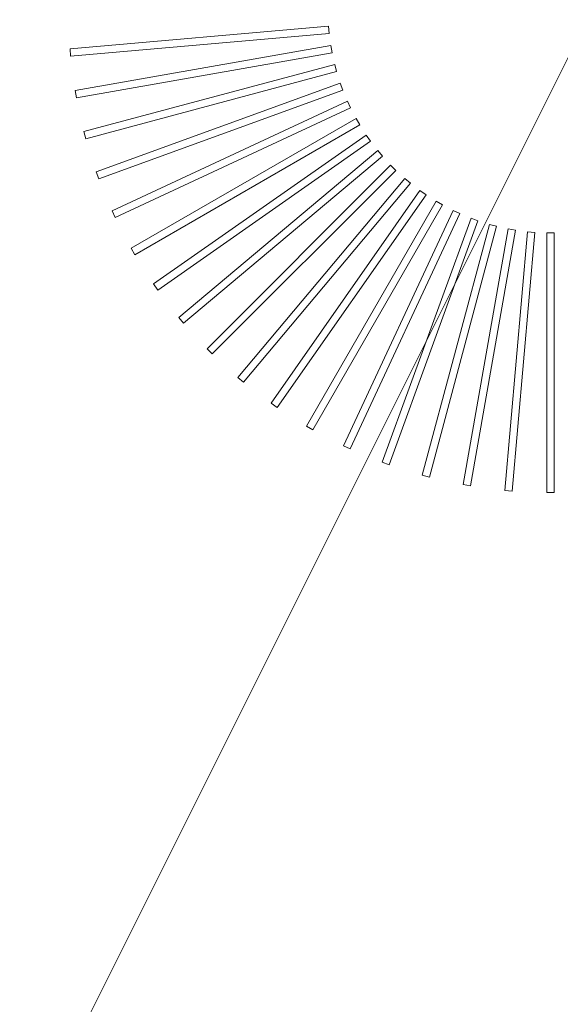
# Model space of a CAD drawing. Header units: millimetres. Extents: x -750 to 72845, y -24282 to 18874.
# Tile 142 of 154: x 70788 to 70934, y 14549 to 14815. Entities that reach past the tile are written whole.
import ezdxf

# ---------------------------------------------------------------- set-up
doc = ezdxf.new("R2010")
doc.units = ezdxf.units.MM
doc.header["$MEASUREMENT"] = 0
doc.layers.add('IRISH HOUSE_HYD AIRPORT_DRAINAGE LAYOUT 1$0$GREY SCALE', color=8, linetype='Continuous')
doc.layers.add('IRISH HOUSE_HYD AIRPORT_DRAINAGE LAYOUT 1$0$GREYSCALE', color=8, linetype='Continuous', lineweight=0)
doc.layers.add('M-MEP-ELPR-EQUIP', color=6, linetype='Continuous', lineweight=20)

# ---------------------------------------------------------------- blocks, each defined once
blk = doc.blocks.new('IRISH HOUSE_HYD AIRPORT_DRAINAGE LAYOUT 1$0$FLOOR PLAN')
at = {"layer": 'IRISH HOUSE_HYD AIRPORT_DRAINAGE LAYOUT 1$0$GREYSCALE', "color": 8, "lineweight": 0, "ltscale": 125}
blk.add_line((20176.39, 13284.48), (21172.83, 15278.36), dxfattribs=at)
at = {"layer": 'IRISH HOUSE_HYD AIRPORT_DRAINAGE LAYOUT 1$0$GREYSCALE', "color": 8, "lineweight": 0}
for p, q in [((20871.53, 14813.4), (20801.63, 14807.28)), ((20871.53, 14813.4, 902.48), (20801.63, 14807.28, 902.48)), ((20801.8, 14805.29), (20871.7, 14811.4)), ((20801.8, 14805.29, 902.48), (20871.7, 14811.4, 902.48)), ((20871.7, 14811.4), (20871.53, 14813.4)), ((20871.7, 14811.4, 902.48), (20871.53, 14813.4, 902.48)), ((20801.63, 14807.28), (20801.8, 14805.29)), ((20801.63, 14807.28, 902.48), (20801.8, 14805.29, 902.48)), ((20872.13, 14808.18), (20803.02, 14796)), ((20872.13, 14808.18, 902.48), (20803.02, 14796, 902.48)), ((20803.37, 14794.03), (20872.47, 14806.21)), ((20803.37, 14794.03, 902.48), (20872.47, 14806.21, 902.48)), ((20872.47, 14806.21), (20872.13, 14808.18)), ((20872.47, 14806.21, 902.48), (20872.13, 14808.18, 902.48)), ((20873.18, 14803.04), (20805.4, 14784.88)), ((20873.18, 14803.04, 902.48), (20805.4, 14784.88, 902.48)), ((20873.7, 14801.11), (20873.18, 14803.04)), ((20873.7, 14801.11, 902.48), (20873.18, 14803.04, 902.48)), ((20805.92, 14782.95), (20873.7, 14801.11)), ((20805.92, 14782.95, 902.48), (20873.7, 14801.11, 902.48)), ((20874.67, 14798.01), (20808.73, 14774.01)), ((20874.67, 14798.01, 902.48), (20808.73, 14774.01, 902.48)), ((20875.36, 14796.13), (20874.67, 14798.01)), ((20875.36, 14796.13, 902.48), (20874.67, 14798.01, 902.48)), ((20803.02, 14796), (20803.37, 14794.03)), ((20803.02, 14796, 902.48), (20803.37, 14794.03, 902.48)), ((20809.42, 14772.13), (20875.36, 14796.13)), ((20809.42, 14772.13, 902.48), (20875.36, 14796.13, 902.48)), ((20876.6, 14793.13), (20813, 14763.48)), ((20876.6, 14793.13, 902.48), (20813, 14763.48, 902.48)), ((20877.45, 14791.31), (20876.6, 14793.13)), ((20877.45, 14791.31, 902.48), (20876.6, 14793.13, 902.48)), ((20813.85, 14761.66), (20877.45, 14791.31)), ((20813.85, 14761.66, 902.48), (20877.45, 14791.31, 902.48)), ((20878.94, 14788.44), (20818.18, 14753.35)), ((20878.94, 14788.44, 902.48), (20818.18, 14753.35, 902.48)), ((20879.95, 14786.7), (20878.94, 14788.44)), ((20879.95, 14786.7, 902.48), (20878.94, 14788.44, 902.48)), ((20805.4, 14784.88), (20805.92, 14782.95)), ((20805.4, 14784.88, 902.48), (20805.92, 14782.95, 902.48)), ((20819.18, 14751.62), (20879.95, 14786.7)), ((20819.18, 14751.62, 902.48), (20879.95, 14786.7, 902.48)), ((20881.69, 14783.96), (20824.21, 14743.72)), ((20881.69, 14783.96, 902.48), (20824.21, 14743.72, 902.48)), ((20825.36, 14742.07), (20882.84, 14782.32)), ((20825.36, 14742.07, 902.48), (20882.84, 14782.32, 902.48)), ((20882.84, 14782.32), (20881.69, 14783.96)), ((20882.84, 14782.32, 902.48), (20881.69, 14783.96, 902.48)), ((20884.81, 14779.75), (20831.06, 14734.64)), ((20884.81, 14779.75, 902.48), (20831.06, 14734.64, 902.48)), ((20886.1, 14778.21), (20884.81, 14779.75)), ((20886.1, 14778.21, 902.48), (20884.81, 14779.75, 902.48)), ((20832.35, 14733.11), (20886.1, 14778.21)), ((20832.35, 14733.11, 902.48), (20886.1, 14778.21, 902.48)), ((20808.73, 14774.01), (20809.42, 14772.13)), ((20808.73, 14774.01, 902.48), (20809.42, 14772.13, 902.48)), ((20888.29, 14775.82), (20838.68, 14726.2)), ((20888.29, 14775.82, 902.48), (20838.68, 14726.2, 902.48)), ((20840.09, 14724.79), (20889.71, 14774.4)), ((20840.09, 14724.79, 902.48), (20889.71, 14774.4, 902.48)), ((20889.71, 14774.4), (20888.29, 14775.82)), ((20889.71, 14774.4, 902.48), (20888.29, 14775.82, 902.48)), ((20892.1, 14772.21), (20847, 14718.46)), ((20892.1, 14772.21, 902.48), (20847, 14718.46, 902.48)), ((20893.64, 14770.92), (20892.1, 14772.21)), ((20893.64, 14770.92, 902.48), (20892.1, 14772.21, 902.48)), ((20848.54, 14717.17), (20893.64, 14770.92)), ((20848.54, 14717.17, 902.48), (20893.64, 14770.92, 902.48)), ((20896.21, 14768.95), (20855.97, 14711.47)), ((20896.21, 14768.95, 902.48), (20855.97, 14711.47, 902.48)), ((20897.86, 14767.8), (20896.21, 14768.95)), ((20897.86, 14767.8, 902.48), (20896.21, 14768.95, 902.48)), ((20857.61, 14710.32), (20897.86, 14767.8)), ((20857.61, 14710.32, 902.48), (20897.86, 14767.8, 902.48)), ((20900.59, 14766.06), (20865.51, 14705.29)), ((20900.59, 14766.06, 902.48), (20865.51, 14705.29, 902.48)), ((20902.33, 14765.05), (20900.59, 14766.06)), ((20902.33, 14765.05, 902.48), (20900.59, 14766.06, 902.48)), ((20813, 14763.48), (20813.85, 14761.66)), ((20813, 14763.48, 902.48), (20813.85, 14761.66, 902.48)), ((20867.24, 14704.28), (20902.33, 14765.05)), ((20867.24, 14704.28, 902.48), (20902.33, 14765.05, 902.48)), ((20905.21, 14763.55), (20875.55, 14699.96)), ((20905.21, 14763.55, 902.48), (20875.55, 14699.96, 902.48)), ((20907.02, 14762.71), (20905.21, 14763.55)), ((20907.02, 14762.71, 902.48), (20905.21, 14763.55, 902.48)), ((20877.37, 14699.11), (20907.02, 14762.71)), ((20877.37, 14699.11, 902.48), (20907.02, 14762.71, 902.48)), ((20910.02, 14761.47), (20886.02, 14695.53)), ((20910.02, 14761.47, 902.48), (20886.02, 14695.53, 902.48)), ((20887.9, 14694.84), (20911.9, 14760.78)), ((20887.9, 14694.84, 902.48), (20911.9, 14760.78, 902.48)), ((20911.9, 14760.78), (20910.02, 14761.47)), ((20911.9, 14760.78, 902.48), (20910.02, 14761.47, 902.48)), ((20915, 14759.8), (20896.84, 14692.03)), ((20915, 14759.8, 902.48), (20896.84, 14692.03, 902.48)), ((20898.77, 14691.51), (20916.93, 14759.29)), ((20898.77, 14691.51, 902.48), (20916.93, 14759.29, 902.48)), ((20920.1, 14758.58), (20907.92, 14689.48)), ((20920.1, 14758.58, 902.48), (20907.92, 14689.48, 902.48)), ((20909.89, 14689.13), (20922.08, 14758.24)), ((20909.89, 14689.13, 902.48), (20922.08, 14758.24, 902.48)), ((20916.93, 14759.29), (20915, 14759.8)), ((20916.93, 14759.29, 902.48), (20915, 14759.8, 902.48)), ((20925.29, 14757.81), (20919.18, 14687.91)), ((20925.29, 14757.81, 902.48), (20919.18, 14687.91, 902.48)), ((20922.08, 14758.24), (20920.1, 14758.58)), ((20922.08, 14758.24, 902.48), (20920.1, 14758.58, 902.48)), ((20927.29, 14757.64), (20925.29, 14757.81)), ((20927.29, 14757.64, 902.48), (20925.29, 14757.81, 902.48)), ((20921.17, 14687.73), (20927.29, 14757.64)), ((20921.17, 14687.73, 902.48), (20927.29, 14757.64, 902.48)), ((20932.53, 14757.5), (20930.53, 14757.5)), ((20930.53, 14757.5), (20930.53, 14687.33)), ((20932.53, 14757.5, 902.48), (20930.53, 14757.5, 902.48)), ((20930.53, 14757.5, 902.48), (20930.53, 14687.33, 902.48)), ((20932.53, 14687.33), (20932.53, 14757.5)), ((20932.53, 14687.33, 902.48), (20932.53, 14757.5, 902.48)), ((20818.18, 14753.35), (20819.18, 14751.62)), ((20818.18, 14753.35, 902.48), (20819.18, 14751.62, 902.48)), ((20824.21, 14743.72), (20825.36, 14742.07)), ((20824.21, 14743.72, 902.48), (20825.36, 14742.07, 902.48)), ((20831.06, 14734.64), (20832.35, 14733.11)), ((20831.06, 14734.64, 902.48), (20832.35, 14733.11, 902.48)), ((20838.68, 14726.2), (20840.09, 14724.79)), ((20838.68, 14726.2, 902.48), (20840.09, 14724.79, 902.48)), ((20847, 14718.46), (20848.54, 14717.17)), ((20847, 14718.46, 902.48), (20848.54, 14717.17, 902.48)), ((20855.97, 14711.47), (20857.61, 14710.32)), ((20855.97, 14711.47, 902.48), (20857.61, 14710.32, 902.48)), ((20865.51, 14705.29), (20867.24, 14704.28)), ((20865.51, 14705.29, 902.48), (20867.24, 14704.28, 902.48)), ((20875.55, 14699.96), (20877.37, 14699.11)), ((20875.55, 14699.96, 902.48), (20877.37, 14699.11, 902.48)), ((20886.02, 14695.53), (20887.9, 14694.84)), ((20886.02, 14695.53, 902.48), (20887.9, 14694.84, 902.48)), ((20896.84, 14692.03), (20898.77, 14691.51)), ((20896.84, 14692.03, 902.48), (20898.77, 14691.51, 902.48)), ((20907.92, 14689.48), (20909.89, 14689.13)), ((20907.92, 14689.48, 902.48), (20909.89, 14689.13, 902.48)), ((20919.18, 14687.91), (20921.17, 14687.73)), ((20919.18, 14687.91, 902.48), (20921.17, 14687.73, 902.48)), ((20930.53, 14687.33), (20932.53, 14687.33)), ((20930.53, 14687.33, 902.48), (20932.53, 14687.33, 902.48))]:
    blk.add_line(p, q, dxfattribs=at)
blk.add_3dface([(21074.88, 14968.01, 902.18), (21074.88, 14266.31, 902.18), (20504.5, 14266.31, 902.18), (20504.5, 14968.01, 902.18)], dxfattribs=at)
blk = doc.blocks.new('IRISH HOUSE_HYD AIRPORT_DRAINAGE LAYOUT 1')
at = {"layer": 'IRISH HOUSE_HYD AIRPORT_DRAINAGE LAYOUT 1$0$GREY SCALE'}
blk.add_blockref('IRISH HOUSE_HYD AIRPORT_DRAINAGE LAYOUT 1$0$FLOOR PLAN', (0, 0), dxfattribs=at)

msp = doc.modelspace()

# ---------------------------------------------------------------- block references
at = {"layer": 'M-MEP-ELPR-EQUIP'}
msp.add_blockref('IRISH HOUSE_HYD AIRPORT_DRAINAGE LAYOUT 1', (50000, 0), dxfattribs=at)

doc.saveas('drawing.dxf')
